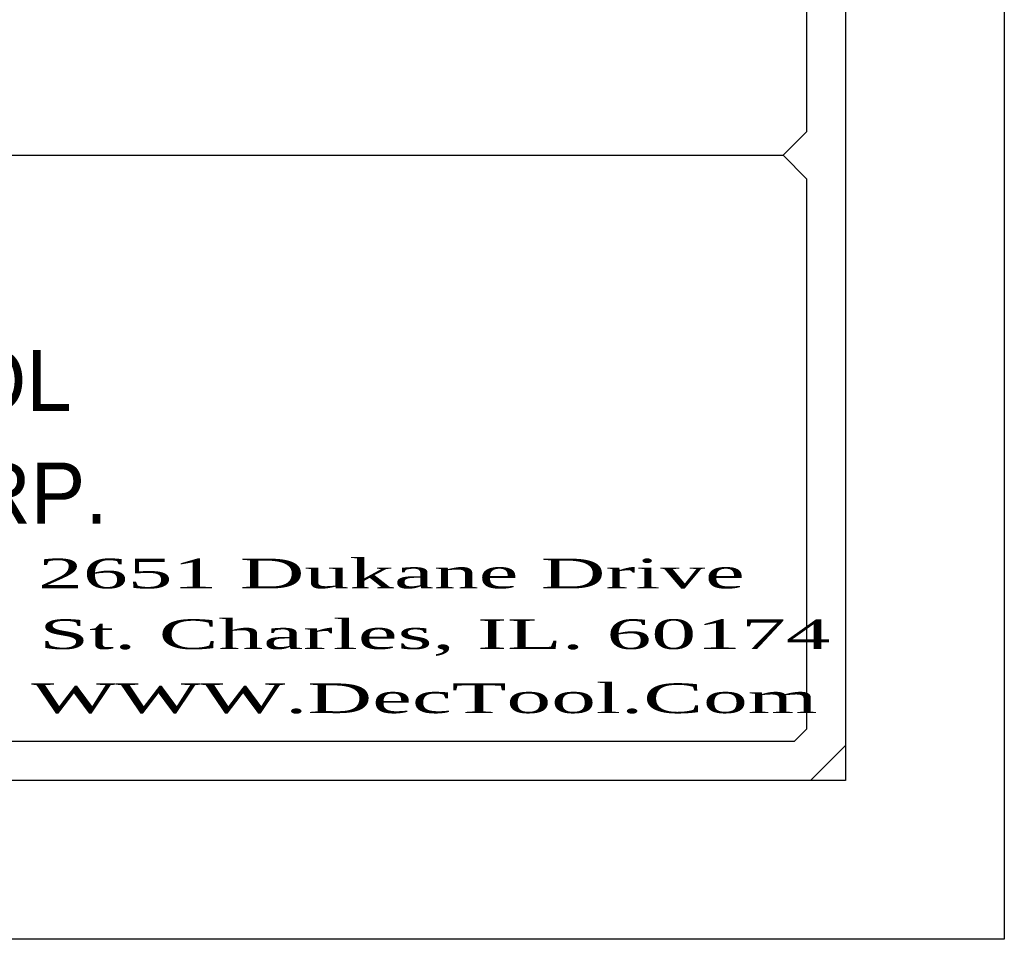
# Model space of a CAD drawing. Header units: inches. Extents: x -59 to 40, y -86 to 20.
# Tile 53 of 75: x 38.22 to 39.77, y -50.15 to -48.7. Entities that reach past the tile are written whole.
import ezdxf

# ---------------------------------------------------------------- set-up
doc = ezdxf.new("R2010")
doc.units = ezdxf.units.IN
doc.header["$MEASUREMENT"] = 0
for name, color, linetype in [('DSS-M-S', 7, 'Continuous'), ('DST-M-S', 7, 'Continuous'), ('SVA-M-S', 7, 'Continuous'), ('SVB-M-S', 7, 'Continuous'), ('SVD-M-S', 7, 'Continuous'), ('SVE-M-S', 7, 'Continuous'), ('SVF-M-S', 7, 'Continuous')]:
    doc.layers.add(name, color=color, linetype=linetype)
doc.styles.add('DARREN', font='dutchi.ttf')
doc.styles.add('TITTLE', font='vinet.ttf')

msp = doc.modelspace()

# ---------------------------------------------------------------- linework, layer by layer
at = {"layer": 'DSS-M-S'}
for p, q in [((39.45671883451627, -48.64675741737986), (39.45671883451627, -48.88054601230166)), ((39.45671883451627, -48.88054601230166), (39.41980484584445, -48.91746000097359)), ((37.03270024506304, -48.91746000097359), (39.41980484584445, -48.91746000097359)), ((39.41980484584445, -48.91746000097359), (39.45671883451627, -48.95437398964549)), ((39.45671883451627, -48.95437398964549), (39.45671883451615, -49.82100933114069)), ((39.45671883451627, -49.82100933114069), (39.43741844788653, -49.84030971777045)), ((39.43741844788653, -49.84030971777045), (37.03270024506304, -49.84030971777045))]:
    msp.add_line(p, q, dxfattribs=at)
at = {"layer": 'DSS-M-S', "color": 7}
for points in [[(-7.731757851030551, -16.27681785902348), (39.76824214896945, -16.27681785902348), (39.76824214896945, -50.15183253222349), (-7.731757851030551, -50.15183253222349)], [(-7.481757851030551, -49.90183253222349), (-7.481757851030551, -16.52681785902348), (39.51824214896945, -16.52681785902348), (39.51824214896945, -49.90183253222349)]]:
    msp.add_lwpolyline(points, close=True, dxfattribs=at)
at = {"layer": 'DSS-M-S'}
msp.add_lwpolyline([(39.51824214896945, -47.66238438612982), (39.51824214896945, -49.84649312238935), (39.46290223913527, -49.90183303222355), (33.10516903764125, -49.90183303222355), (33.06825504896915, -49.86491904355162), (33.06825504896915, -47.66238438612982), (33.10516903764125, -47.62547039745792), (39.48132816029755, -47.62547039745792)], close=True, dxfattribs=at)
at = {"layer": 'DST-M-S'}
for p, q in [((39.45671883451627, -48.64675741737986), (39.45671883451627, -48.88054601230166)), ((39.45671883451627, -48.88054601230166), (39.41980484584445, -48.91746000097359)), ((37.03270024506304, -48.91746000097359), (39.41980484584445, -48.91746000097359)), ((39.41980484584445, -48.91746000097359), (39.45671883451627, -48.95437398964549)), ((39.45671883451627, -48.95437398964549), (39.45671883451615, -49.82100933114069)), ((39.45671883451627, -49.82100933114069), (39.43741844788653, -49.84030971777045)), ((39.43741844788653, -49.84030971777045), (37.03270024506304, -49.84030971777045))]:
    msp.add_line(p, q, dxfattribs=at)
at = {"layer": 'DST-M-S', "color": 7}
for points in [[(-7.731757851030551, -16.27681785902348), (39.76824214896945, -16.27681785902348), (39.76824214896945, -50.15183253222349), (-7.731757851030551, -50.15183253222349)], [(-7.481757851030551, -49.90183253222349), (-7.481757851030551, -16.52681785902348), (39.51824214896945, -16.52681785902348), (39.51824214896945, -49.90183253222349)]]:
    msp.add_lwpolyline(points, close=True, dxfattribs=at)
at = {"layer": 'DST-M-S'}
msp.add_lwpolyline([(39.51824214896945, -47.66238438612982), (39.51824214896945, -49.84649312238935), (39.46290223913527, -49.90183303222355), (33.10516903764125, -49.90183303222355), (33.06825504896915, -49.86491904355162), (33.06825504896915, -47.66238438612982), (33.10516903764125, -47.62547039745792), (39.48132816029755, -47.62547039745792)], close=True, dxfattribs=at)
at = {"layer": 'SVA-M-S'}
for p, q in [((39.45671883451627, -48.64675741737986), (39.45671883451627, -48.88054601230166)), ((39.45671883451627, -48.88054601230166), (39.41980484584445, -48.91746000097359)), ((37.03270024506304, -48.91746000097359), (39.41980484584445, -48.91746000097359)), ((39.41980484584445, -48.91746000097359), (39.45671883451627, -48.95437398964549)), ((39.45671883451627, -48.95437398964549), (39.45671883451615, -49.82100933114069)), ((39.45671883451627, -49.82100933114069), (39.43741844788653, -49.84030971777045)), ((39.43741844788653, -49.84030971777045), (37.03270024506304, -49.84030971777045))]:
    msp.add_line(p, q, dxfattribs=at)
at = {"layer": 'SVA-M-S', "color": 7}
for points in [[(-7.731757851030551, -16.27681785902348), (39.76824214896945, -16.27681785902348), (39.76824214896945, -50.15183253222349), (-7.731757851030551, -50.15183253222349)], [(-7.481757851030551, -49.90183253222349), (-7.481757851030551, -16.52681785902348), (39.51824214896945, -16.52681785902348), (39.51824214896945, -49.90183253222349)]]:
    msp.add_lwpolyline(points, close=True, dxfattribs=at)
at = {"layer": 'SVA-M-S'}
msp.add_lwpolyline([(39.51824214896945, -47.66238438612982), (39.51824214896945, -49.84649312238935), (39.46290223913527, -49.90183303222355), (33.10516903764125, -49.90183303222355), (33.06825504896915, -49.86491904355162), (33.06825504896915, -47.66238438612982), (33.10516903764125, -47.62547039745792), (39.48132816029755, -47.62547039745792)], close=True, dxfattribs=at)
at = {"layer": 'SVB-M-S'}
for p, q in [((39.45671883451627, -48.64675741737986), (39.45671883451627, -48.88054601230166)), ((39.45671883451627, -48.88054601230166), (39.41980484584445, -48.91746000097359)), ((37.03270024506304, -48.91746000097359), (39.41980484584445, -48.91746000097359)), ((39.41980484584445, -48.91746000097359), (39.45671883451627, -48.95437398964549)), ((39.45671883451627, -48.95437398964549), (39.45671883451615, -49.82100933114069)), ((39.45671883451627, -49.82100933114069), (39.43741844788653, -49.84030971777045)), ((39.43741844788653, -49.84030971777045), (37.03270024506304, -49.84030971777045))]:
    msp.add_line(p, q, dxfattribs=at)
at = {"layer": 'SVB-M-S', "color": 7}
for points in [[(-7.731757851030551, -16.27681785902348), (39.76824214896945, -16.27681785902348), (39.76824214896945, -50.15183253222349), (-7.731757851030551, -50.15183253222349)], [(-7.481757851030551, -49.90183253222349), (-7.481757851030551, -16.52681785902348), (39.51824214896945, -16.52681785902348), (39.51824214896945, -49.90183253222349)]]:
    msp.add_lwpolyline(points, close=True, dxfattribs=at)
at = {"layer": 'SVB-M-S'}
msp.add_lwpolyline([(39.51824214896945, -47.66238438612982), (39.51824214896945, -49.84649312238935), (39.46290223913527, -49.90183303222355), (33.10516903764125, -49.90183303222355), (33.06825504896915, -49.86491904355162), (33.06825504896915, -47.66238438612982), (33.10516903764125, -47.62547039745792), (39.48132816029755, -47.62547039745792)], close=True, dxfattribs=at)
at = {"layer": 'SVD-M-S'}
for p, q in [((39.45671883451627, -48.64675741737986), (39.45671883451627, -48.88054601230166)), ((39.45671883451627, -48.88054601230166), (39.41980484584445, -48.91746000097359)), ((37.03270024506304, -48.91746000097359), (39.41980484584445, -48.91746000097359)), ((39.41980484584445, -48.91746000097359), (39.45671883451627, -48.95437398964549)), ((39.45671883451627, -48.95437398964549), (39.45671883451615, -49.82100933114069)), ((39.45671883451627, -49.82100933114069), (39.43741844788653, -49.84030971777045)), ((39.43741844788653, -49.84030971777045), (37.03270024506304, -49.84030971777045))]:
    msp.add_line(p, q, dxfattribs=at)
at = {"layer": 'SVD-M-S', "color": 7}
for points in [[(-7.731757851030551, -16.27681785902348), (39.76824214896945, -16.27681785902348), (39.76824214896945, -50.15183253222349), (-7.731757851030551, -50.15183253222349)], [(-7.481757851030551, -49.90183253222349), (-7.481757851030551, -16.52681785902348), (39.51824214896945, -16.52681785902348), (39.51824214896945, -49.90183253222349)]]:
    msp.add_lwpolyline(points, close=True, dxfattribs=at)
at = {"layer": 'SVD-M-S'}
msp.add_lwpolyline([(39.51824214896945, -47.66238438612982), (39.51824214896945, -49.84649312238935), (39.46290223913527, -49.90183303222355), (33.10516903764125, -49.90183303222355), (33.06825504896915, -49.86491904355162), (33.06825504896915, -47.66238438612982), (33.10516903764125, -47.62547039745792), (39.48132816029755, -47.62547039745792)], close=True, dxfattribs=at)
at = {"layer": 'SVE-M-S'}
for p, q in [((39.45671883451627, -48.64675741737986), (39.45671883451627, -48.88054601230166)), ((39.45671883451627, -48.88054601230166), (39.41980484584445, -48.91746000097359)), ((37.03270024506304, -48.91746000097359), (39.41980484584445, -48.91746000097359)), ((39.41980484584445, -48.91746000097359), (39.45671883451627, -48.95437398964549)), ((39.45671883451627, -48.95437398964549), (39.45671883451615, -49.82100933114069)), ((39.45671883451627, -49.82100933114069), (39.43741844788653, -49.84030971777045)), ((39.43741844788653, -49.84030971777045), (37.03270024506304, -49.84030971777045))]:
    msp.add_line(p, q, dxfattribs=at)
at = {"layer": 'SVE-M-S', "color": 7}
for points in [[(-7.731757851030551, -16.27681785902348), (39.76824214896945, -16.27681785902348), (39.76824214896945, -50.15183253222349), (-7.731757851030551, -50.15183253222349)], [(-7.481757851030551, -49.90183253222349), (-7.481757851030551, -16.52681785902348), (39.51824214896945, -16.52681785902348), (39.51824214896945, -49.90183253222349)]]:
    msp.add_lwpolyline(points, close=True, dxfattribs=at)
at = {"layer": 'SVE-M-S'}
msp.add_lwpolyline([(39.51824214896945, -47.66238438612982), (39.51824214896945, -49.84649312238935), (39.46290223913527, -49.90183303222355), (33.10516903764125, -49.90183303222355), (33.06825504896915, -49.86491904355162), (33.06825504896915, -47.66238438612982), (33.10516903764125, -47.62547039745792), (39.48132816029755, -47.62547039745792)], close=True, dxfattribs=at)
at = {"layer": 'SVF-M-S'}
for p, q in [((39.45671883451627, -48.64675741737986), (39.45671883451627, -48.88054601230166)), ((39.45671883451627, -48.88054601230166), (39.41980484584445, -48.91746000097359)), ((37.03270024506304, -48.91746000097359), (39.41980484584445, -48.91746000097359)), ((39.41980484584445, -48.91746000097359), (39.45671883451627, -48.95437398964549)), ((39.45671883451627, -48.95437398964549), (39.45671883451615, -49.82100933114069)), ((39.45671883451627, -49.82100933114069), (39.43741844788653, -49.84030971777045)), ((39.43741844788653, -49.84030971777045), (37.03270024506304, -49.84030971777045))]:
    msp.add_line(p, q, dxfattribs=at)
at = {"layer": 'SVF-M-S', "color": 7}
for points in [[(-7.731757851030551, -16.27681785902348), (39.76824214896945, -16.27681785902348), (39.76824214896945, -50.15183253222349), (-7.731757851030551, -50.15183253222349)], [(-7.481757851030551, -49.90183253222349), (-7.481757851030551, -16.52681785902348), (39.51824214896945, -16.52681785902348), (39.51824214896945, -49.90183253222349)]]:
    msp.add_lwpolyline(points, close=True, dxfattribs=at)
at = {"layer": 'SVF-M-S'}
msp.add_lwpolyline([(39.51824214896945, -47.66238438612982), (39.51824214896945, -49.84649312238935), (39.46290223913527, -49.90183303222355), (33.10516903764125, -49.90183303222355), (33.06825504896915, -49.86491904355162), (33.06825504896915, -47.66238438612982), (33.10516903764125, -47.62547039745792), (39.48132816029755, -47.62547039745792)], close=True, dxfattribs=at)

# ---------------------------------------------------------------- texts
at = {"layer": 'DSS-M-S', "color": 44, "style": 'TITTLE'}
for s, p in [('TOOL', (37.94899496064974, -49.3199318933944)), ('CORP.', (37.94899496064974, -49.49734920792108))]:
    msp.add_text(s, height=0.0961301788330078, dxfattribs=at).set_placement(p)
at = {"layer": 'DSS-M-S', "color": 44, "style": 'DARREN', "width": 2}
for s, p in [('2651 Dukane Drive', (38.24633130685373, -49.59924895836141)), ('St. Charles, IL. 60174', (38.24799029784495, -49.69481547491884)), ('WWW.DecTool.Com', (38.23557243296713, -49.79570617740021))]:
    msp.add_text(s, height=0.0467192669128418, dxfattribs=at).set_placement(p)
at = {"layer": 'DST-M-S', "color": 44, "style": 'TITTLE'}
for s, p in [('TOOL', (37.94899496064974, -49.3199318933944)), ('CORP.', (37.94899496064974, -49.49734920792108))]:
    msp.add_text(s, height=0.0961301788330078, dxfattribs=at).set_placement(p)
at = {"layer": 'DST-M-S', "color": 44, "style": 'DARREN', "width": 2}
for s, p in [('2651 Dukane Drive', (38.24633130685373, -49.59924895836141)), ('St. Charles, IL. 60174', (38.24799029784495, -49.69481547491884)), ('WWW.DecTool.Com', (38.23557243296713, -49.79570617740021))]:
    msp.add_text(s, height=0.0467192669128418, dxfattribs=at).set_placement(p)
at = {"layer": 'SVA-M-S', "color": 44, "style": 'TITTLE'}
for s, p in [('TOOL', (37.94899496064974, -49.3199318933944)), ('CORP.', (37.94899496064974, -49.49734920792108))]:
    msp.add_text(s, height=0.0961301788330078, dxfattribs=at).set_placement(p)
at = {"layer": 'SVA-M-S', "color": 44, "style": 'DARREN', "width": 2}
for s, p in [('2651 Dukane Drive', (38.24633130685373, -49.59924895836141)), ('St. Charles, IL. 60174', (38.24799029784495, -49.69481547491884)), ('WWW.DecTool.Com', (38.23557243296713, -49.79570617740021))]:
    msp.add_text(s, height=0.0467192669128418, dxfattribs=at).set_placement(p)
at = {"layer": 'SVB-M-S', "color": 44, "style": 'TITTLE'}
for s, p in [('TOOL', (37.94899496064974, -49.3199318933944)), ('CORP.', (37.94899496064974, -49.49734920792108))]:
    msp.add_text(s, height=0.0961301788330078, dxfattribs=at).set_placement(p)
at = {"layer": 'SVB-M-S', "color": 44, "style": 'DARREN', "width": 2}
for s, p in [('2651 Dukane Drive', (38.24633130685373, -49.59924895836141)), ('St. Charles, IL. 60174', (38.24799029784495, -49.69481547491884)), ('WWW.DecTool.Com', (38.23557243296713, -49.79570617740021))]:
    msp.add_text(s, height=0.0467192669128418, dxfattribs=at).set_placement(p)
at = {"layer": 'SVD-M-S', "color": 44, "style": 'TITTLE'}
for s, p in [('TOOL', (37.94899496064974, -49.3199318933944)), ('CORP.', (37.94899496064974, -49.49734920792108))]:
    msp.add_text(s, height=0.0961301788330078, dxfattribs=at).set_placement(p)
at = {"layer": 'SVD-M-S', "color": 44, "style": 'DARREN', "width": 2}
for s, p in [('2651 Dukane Drive', (38.24633130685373, -49.59924895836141)), ('St. Charles, IL. 60174', (38.24799029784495, -49.69481547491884)), ('WWW.DecTool.Com', (38.23557243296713, -49.79570617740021))]:
    msp.add_text(s, height=0.0467192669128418, dxfattribs=at).set_placement(p)
at = {"layer": 'SVE-M-S', "color": 44, "style": 'TITTLE'}
for s, p in [('TOOL', (37.94899496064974, -49.3199318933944)), ('CORP.', (37.94899496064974, -49.49734920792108))]:
    msp.add_text(s, height=0.0961301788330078, dxfattribs=at).set_placement(p)
at = {"layer": 'SVE-M-S', "color": 44, "style": 'DARREN', "width": 2}
for s, p in [('2651 Dukane Drive', (38.24633130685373, -49.59924895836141)), ('St. Charles, IL. 60174', (38.24799029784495, -49.69481547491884)), ('WWW.DecTool.Com', (38.23557243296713, -49.79570617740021))]:
    msp.add_text(s, height=0.0467192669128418, dxfattribs=at).set_placement(p)
at = {"layer": 'SVF-M-S', "color": 44, "style": 'TITTLE'}
for s, p in [('TOOL', (37.94899496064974, -49.3199318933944)), ('CORP.', (37.94899496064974, -49.49734920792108))]:
    msp.add_text(s, height=0.0961301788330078, dxfattribs=at).set_placement(p)
at = {"layer": 'SVF-M-S', "color": 44, "style": 'DARREN', "width": 2}
for s, p in [('2651 Dukane Drive', (38.24633130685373, -49.59924895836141)), ('St. Charles, IL. 60174', (38.24799029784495, -49.69481547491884)), ('WWW.DecTool.Com', (38.23557243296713, -49.79570617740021))]:
    msp.add_text(s, height=0.0467192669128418, dxfattribs=at).set_placement(p)

doc.saveas('drawing.dxf')
